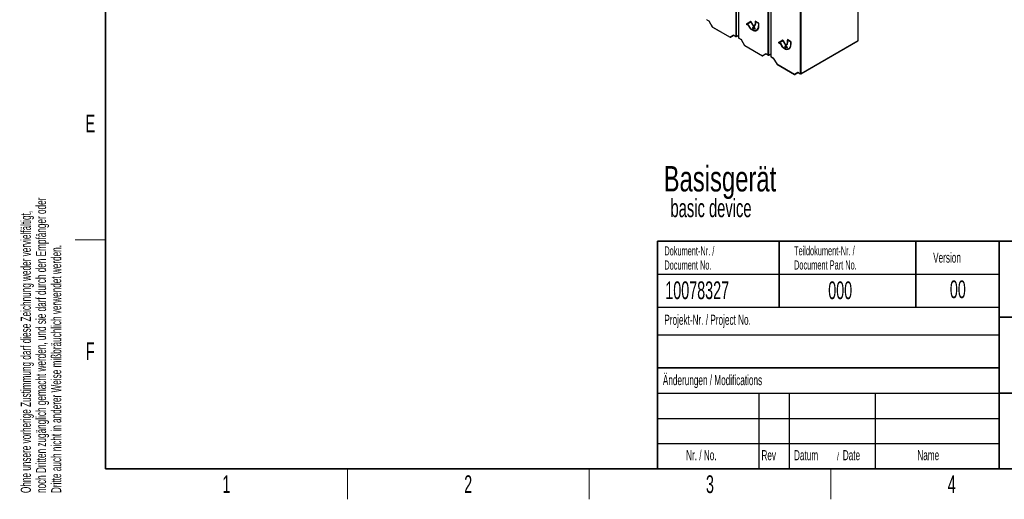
# Paper-space layout 'Blatt2' of a CAD drawing. Header units: millimetres. Extents: x 5 to 418, y 2 to 292.
# Tile 1 of 63: x 9 to 203, y 6 to 101. Entities that reach past the tile are written whole.
import ezdxf

# ---------------------------------------------------------------- set-up
doc = ezdxf.new("R2010")
doc.units = ezdxf.units.MM
doc.layers.add('SLD-0', color=7, linetype='Continuous')
doc.styles.add('SLDTEXTSTYLE0', font='TXT', dxfattribs={"width": 0.7})
doc.styles.add('SLDTEXTSTYLE1', font='TXT', dxfattribs={"width": 0.605})

psp = doc.layouts.new('Blatt2')

# ---------------------------------------------------------------- linework, layer by layer
at = {"color": 7, "linetype": 'Continuous', "lineweight": 18}
for p, q in [((150.45, 97.5), (150.45, 109.02)), ((150.62, 109.04), (150.62, 97.5)), ((151.05, 109.26), (151.05, 97.16)), ((156.81, 93.83), (156.81, 110.46)), ((156.99, 110.56), (156.99, 93.83)), ((157.41, 110.81), (157.41, 93.48)), ((163.18, 90.15), (163.18, 109.41)), ((163.35, 109.41), (163.35, 90.15)), ((144.68, 100.83), (145.14, 100.57)), ((145.14, 100.57), (145.83, 99.37)), ((145.83, 99.37), (149.31, 97.37)), ((154.32, 99.92), (154.28, 99.9)), ((154.97, 99.54), (154.94, 99.52)), ((149.31, 97.37), (149.99, 97.76)), ((149.99, 97.76), (150.45, 97.5)), ((150.62, 97.5), (151.01, 97.72)), ((153.47, 98.94), (153.43, 98.92)), ((153.75, 98.78), (153.72, 98.76)), ((151.05, 97.16), (151.5, 96.9)), ((151.5, 96.9), (152.19, 95.7)), ((152.19, 95.7), (155.67, 93.69)), ((160.68, 96.25), (160.65, 96.23)), ((161.34, 95.87), (161.3, 95.85)), ((163.35, 90.15), (174.6, 96.64)), ((155.67, 93.69), (156.36, 94.09)), ((156.36, 94.09), (156.81, 93.83)), ((156.99, 93.83), (157.37, 94.05)), ((157.41, 93.48), (157.87, 93.22)), ((159.83, 95.27), (159.8, 95.25)), ((160.12, 95.1), (160.08, 95.08)), ((157.87, 93.22), (158.55, 92.03)), ((158.55, 92.03), (162.03, 90.02)), ((162.03, 90.02), (162.72, 90.42)), ((162.72, 90.42), (163.18, 90.15))]:
    psp.add_line(p, q, dxfattribs=at)
at = {"color": 7, "linetype": 'Continuous', "lineweight": 25}
for p, q in [((151.01, 109.22), (151.01, 97.21)), ((157.37, 110.78), (157.37, 93.53)), ((174.6, 96.64), (174.6, 110.19)), ((144.71, 100.77), (145.13, 100.53)), ((145.13, 100.53), (145.81, 99.36)), ((145.85, 99.32), (149.33, 97.31)), ((153.4, 100.41), (152.52, 99.9)), ((152.55, 99.92), (152.52, 99.9)), ((152.52, 99.9), (153, 99.62)), ((153.4, 100.41), (152.55, 99.92)), ((152.55, 99.92), (153.03, 99.64)), ((152.64, 99.89), (153.4, 100.32)), ((153.05, 99.66), (152.64, 99.89)), ((153.03, 99.64), (153, 99.62)), ((154.28, 98.88), (153.4, 100.41)), ((153.43, 100.34), (153.4, 100.32)), ((153.4, 100.32), (154.16, 99.02)), ((153.43, 100.34), (154.19, 99.04)), ((154.16, 99.02), (153.75, 99.25)), ((154.15, 99.55), (154.12, 99.53)), ((154.12, 99.53), (154.16, 99.47)), ((154.15, 99.55), (154.19, 99.49)), ((154.99, 100.1), (154.28, 100.51)), ((154.28, 100.51), (154.28, 99.9)), ((154.32, 100.49), (154.32, 99.92)), ((154.37, 100.44), (154.34, 100.42)), ((154.34, 99.87), (154.34, 100.42)), ((154.34, 100.42), (154.94, 100.07)), ((154.37, 100.44), (154.97, 100.09)), ((154.97, 100.09), (154.94, 100.07)), ((154.94, 100.07), (154.94, 99.52)), ((154.97, 100.09), (154.97, 99.54)), ((154.99, 99.49), (154.99, 100.1)), ((150.08, 97.67), (149.46, 97.31)), ((150.05, 97.69), (150.47, 97.45)), ((150.6, 97.45), (151.01, 97.68)), ((153.72, 98.82), (153.43, 98.98)), ((153.43, 98.92), (153.72, 98.76)), ((153.47, 98.94), (153.75, 98.78)), ((153.84, 99.18), (153.81, 99.16)), ((153.81, 99.16), (154.28, 98.88)), ((153.84, 99.18), (154.25, 98.94)), ((153.92, 98.84), (153.89, 98.82)), ((153.89, 98.82), (153.93, 98.82)), ((154.19, 99.04), (154.16, 99.02)), ((154.58, 98.73), (154.62, 98.75)), ((151.07, 97.1), (151.5, 96.85)), ((151.5, 96.86), (152.17, 95.69)), ((152.22, 95.64), (155.7, 93.64)), ((159.76, 96.74), (158.88, 96.23)), ((158.91, 96.25), (158.88, 96.23)), ((158.88, 96.23), (159.36, 95.95)), ((159.76, 96.74), (158.91, 96.25)), ((158.91, 96.25), (159.4, 95.97)), ((159.01, 96.21), (159.76, 96.65)), ((159.41, 95.98), (159.01, 96.21)), ((159.4, 95.97), (159.36, 95.95)), ((160.65, 95.21), (159.76, 96.74)), ((159.8, 96.67), (159.76, 96.65)), ((159.76, 96.65), (160.52, 95.34)), ((159.8, 96.67), (160.55, 95.36)), ((160.08, 95.14), (159.8, 95.31)), ((160.52, 95.34), (160.12, 95.57)), ((160.21, 95.5), (160.17, 95.48)), ((160.17, 95.48), (160.65, 95.21)), ((160.21, 95.5), (160.61, 95.27)), ((160.52, 95.88), (160.48, 95.86)), ((160.48, 95.86), (160.52, 95.8)), ((160.52, 95.88), (160.55, 95.82)), ((160.55, 95.36), (160.52, 95.34)), ((161.35, 96.43), (160.65, 96.84)), ((160.65, 96.84), (160.65, 96.23)), ((160.68, 96.82), (160.68, 96.25)), ((160.74, 96.77), (160.7, 96.75)), ((160.7, 96.2), (160.7, 96.75)), ((160.7, 96.75), (161.3, 96.4)), ((160.74, 96.77), (161.34, 96.42)), ((161.34, 96.42), (161.3, 96.4)), ((161.3, 96.4), (161.3, 95.85)), ((161.34, 96.42), (161.34, 95.87)), ((161.35, 95.82), (161.35, 96.43)), ((163.33, 90.1), (174.57, 96.59)), ((156.45, 94), (155.82, 93.64)), ((156.41, 94.02), (156.84, 93.77)), ((156.96, 93.77), (157.37, 94.01)), ((157.44, 93.43), (157.86, 93.18)), ((159.8, 95.25), (160.08, 95.08)), ((159.83, 95.27), (160.12, 95.1)), ((160.29, 95.17), (160.25, 95.15)), ((160.25, 95.15), (160.3, 95.15)), ((160.94, 95.06), (160.98, 95.08)), ((157.86, 93.18), (158.53, 92.02)), ((158.58, 91.97), (162.06, 89.96)), ((162.81, 90.32), (162.19, 89.96)), ((162.77, 90.35), (163.2, 90.1))]:
    psp.add_line(p, q, dxfattribs=at)
at = {"color": 7, "linetype": 'Continuous', "lineweight": 18}
for centre, radius, start, end in [((160.04, 74.75), 28.43, 119.9888, 120.0351), ((145.89, 99.37), 0.0628, 174.3177, 234.3701), ((149.37, 97.36), 0.0628, 174.3177, 234.3701), ((149.41, 97.41), 0.115, 204.6715, 294.7694), ((150.54, 97.67), 0.193, 242.6565, 296.7662), ((150.51, 97.5), 0.0628, 174.3177, 234.3701), ((150.57, 97.49), 0.0595, 305.5752, 7.7049), ((151.07, 97.21), 0.0617, 185.0787, 246.2415), ((151.11, 97.15), 0.0628, 174.3177, 234.3701), ((166.4, 71.08), 28.43, 119.9888, 120.0351), ((152.25, 95.69), 0.0628, 174.3177, 234.3701), ((155.77, 93.74), 0.115, 204.6715, 294.7694), ((155.73, 93.69), 0.0628, 174.3177, 234.3701), ((156.9, 94), 0.193, 242.6565, 296.7662), ((156.88, 93.82), 0.0628, 174.3177, 234.3701), ((156.93, 93.82), 0.0595, 305.5752, 7.7049), ((157.44, 93.54), 0.0617, 185.0787, 246.2415), ((157.47, 93.48), 0.0628, 174.3177, 234.3701), ((172.76, 67.41), 28.43, 119.9888, 120.0351), ((158.62, 92.02), 0.0628, 174.3177, 234.3701), ((162.14, 90.07), 0.115, 204.6715, 294.7694), ((162.1, 90.01), 0.0628, 174.3177, 234.3701), ((163.27, 90.33), 0.193, 242.6565, 296.7662), ((163.24, 90.15), 0.0628, 174.3177, 234.3701), ((163.29, 90.15), 0.0595, 305.5752, 7.7049)]:
    psp.add_arc(centre, radius, start, end, dxfattribs=at)
at = {"color": 7, "linetype": 'Continuous', "lineweight": 25}
for centre, radius, start, end in [((145.92, 99.43), 0.125, 210, 240.0027), ((153.96, 99.74), 0.974, 186.8334, 237.1491), ((154, 99.76), 0.974, 186.8334, 237.1491), ((153.89, 99.69), 0.845, 182.6055, 237.3945), ((154.19, 99.4), 0.753, 230.7967, 9.214), ((154.21, 99.37), 0.786, 230.7967, 9.214), ((154.59, 99.28), 0.835, 182.1237, 213.0088), ((154.58, 99.29), 0.788, 184.9133, 203.6345), ((153.88, 99.86), 0.402, 305.698, 5.6204), ((153.92, 99.88), 0.402, 305.698, 5.6204), ((153.9, 99.83), 0.44, 305.698, 5.6204), ((154.15, 99.44), 0.827, 304.0564, 7.2558), ((149.39, 97.42), 0.125, 240.0027, 300.0054), ((150.54, 97.55), 0.125, 240.0027, 299.9975), ((154.28, 99.51), 0.905, 234.3824, 294.3071), ((154.59, 99.27), 0.787, 188.133, 214.2787), ((151.14, 97.21), 0.125, 180, 240.0027), ((152.28, 95.75), 0.125, 210, 240.0027), ((160.33, 96.07), 0.974, 186.8334, 237.1491), ((160.36, 96.09), 0.974, 186.8334, 237.1491), ((160.25, 96.02), 0.845, 182.6055, 237.3945), ((160.56, 95.73), 0.753, 230.7967, 9.214), ((160.58, 95.69), 0.786, 230.7967, 9.214), ((160.95, 95.6), 0.835, 182.1237, 213.0088), ((160.94, 95.62), 0.788, 184.9133, 203.6337), ((160.95, 95.59), 0.787, 188.133, 214.2787), ((160.25, 96.19), 0.402, 305.698, 5.6204), ((160.28, 96.21), 0.402, 305.698, 5.6204), ((160.26, 96.15), 0.44, 305.698, 5.6204), ((160.52, 95.77), 0.827, 304.0564, 7.2558), ((155.76, 93.74), 0.125, 240.0027, 300.0054), ((156.9, 93.88), 0.125, 240.0027, 299.9975), ((157.5, 93.53), 0.125, 180, 240.0027), ((160.64, 95.84), 0.905, 234.3824, 294.3071), ((158.64, 92.08), 0.125, 210, 240.0027), ((162.12, 90.07), 0.125, 240.0027, 300.0054), ((163.27, 90.21), 0.125, 240.0027, 299.9975)]:
    psp.add_arc(centre, radius, start, end, dxfattribs=at)
for centre, major_axis, ratio, start_param, end_param in [((145.23, 100.62), (0.0912, 0.0912), 0.317888, 2.441094, 3.056612), ((150.08, 97.82), (0, 0.133), 0.717434, 1.963397, 2.748877), ((151.59, 96.95), (0.0912, 0.0912), 0.317888, 2.441094, 3.056612), ((174.51, 96.7), (-0.062, 0.108), 0.577557, 3.141594, 3.927224), ((156.45, 94.14), (0, 0.133), 0.717434, 1.963397, 2.748877), ((157.95, 93.27), (0.0912, 0.0912), 0.317888, 2.441094, 3.056612), ((162.81, 90.47), (0, 0.133), 0.717434, 1.963397, 2.748877)]:
    psp.add_ellipse(centre, major_axis=major_axis, ratio=ratio, start_param=start_param, end_param=end_param, dxfattribs=at)
at = {"layer": 'SLD-0', "lineweight": 35}
for p, q in [((26, 282.5), (26, 12)), ((135, 57), (408, 57)), ((135, 57), (135, 12)), ((159, 57), (159, 44)), ((186, 57), (186, 44)), ((202.5, 57), (202.5, 12)), ((202.5, 42), (259, 42)), ((135, 32), (202.5, 32)), ((202.5, 27), (259, 27)), ((26, 12), (408, 12)), ((135, 12), (408, 12))]:
    psp.add_line(p, q, dxfattribs=at)
at = {"layer": 'SLD-0', "lineweight": 18}
for p, q in [((20, 57.25), (26, 57.25)), ((73.75, 6), (73.75, 12)), ((121.5, 6), (121.5, 12)), ((169.25, 6), (169.25, 12))]:
    psp.add_line(p, q, dxfattribs=at)
at = {"layer": 'SLD-0'}
for p, q in [((135, 50.5), (202.5, 50.5)), ((135, 38.5), (202.5, 38.5)), ((135, 27), (202.5, 27)), ((155, 27), (155, 12)), ((161, 27), (161, 12)), ((178, 27), (178, 12)), ((135, 22), (202.5, 22)), ((135, 17), (202.5, 17))]:
    psp.add_line(p, q, dxfattribs=at)
at = {"layer": 'SLD-0', "lineweight": 25}
psp.add_line((135, 44), (202.5, 44), dxfattribs=at)

# ---------------------------------------------------------------- texts
at = {"layer": 'SLD-0', "char_height": 2, "attachment_point": 1, "rotation": 90, "style": 'SLDTEXTSTYLE1'}
for s, insert in [('noch Dritten zugänglich gemacht werden, und sie darf durch den Empfänger oder', (12.23, 7.24)), ('Ohne unsere vorherige Zustimmung darf diese Zeichnung weder vervielfältigt,', (9.23, 7.24)), ('Dritte auch nicht in anderer Weise mißbräuchlich verwendet werden.', (15.23, 7.24))]:
    psp.add_mtext(s, dxfattribs=dict(at, insert=insert))
at = {"layer": 'SLD-0', "style": 'SLDTEXTSTYLE1'}
for s, insert, char_height, attachment_point in [('E', (22.98, 82), 3.5, 2), ('Dokument-Nr. /', (136.35, 55.99), 1.8, 1), ('Teildokument-Nr. /', (161.96, 56.01), 1.8, 1), ('Version', (189.43, 54.76), 2, 1), ('Document No.', (136.35, 53.19), 1.8, 1), ('Document Part No.', (161.96, 53.21), 1.8, 1), ('10078327', (136.53, 49.06), 3.5, 1), ('000', (168.71, 49.06), 3.5, 1), ('00', (194.31, 49.25), 3.5, 2), ('Projekt-Nr. / Project No.', (136.35, 42.48), 2, 1), ('F', (22.95, 37), 3.5, 2), ('Änderungen / Modifications', (136.05, 30.56), 2, 1), ('Nr. / No.', (140.64, 15.72), 2, 1), ('Rev', (155.52, 15.72), 2, 1), ('Datum', (161.95, 15.72), 2, 1), ('Date', (171.59, 15.72), 2, 1), ('Name', (186.31, 15.73), 2, 1), ('/', (170.43, 15.22), 1.5, 1), ('1', (49.85, 10.74), 3.5, 2), ('2', (97.6, 10.74), 3.5, 2), ('3', (145.35, 10.74), 3.5, 2), ('4', (193.1, 10.74), 3.5, 2)]:
    psp.add_mtext(s, dxfattribs=dict(at, insert=insert, char_height=char_height, attachment_point=attachment_point))
at = {"layer": 'SLD-0', "color": 7, "attachment_point": 1}
for s, insert, char_height, style in [('Basisgerät', (136.21, 71.86), 5.027, 'SLDTEXTSTYLE0'), ('basic device', (137.56, 65.35), 3.5956, 'SLDTEXTSTYLE1')]:
    psp.add_mtext(s, dxfattribs=dict(at, insert=insert, char_height=char_height, style=style))

doc.saveas('drawing.dxf')
